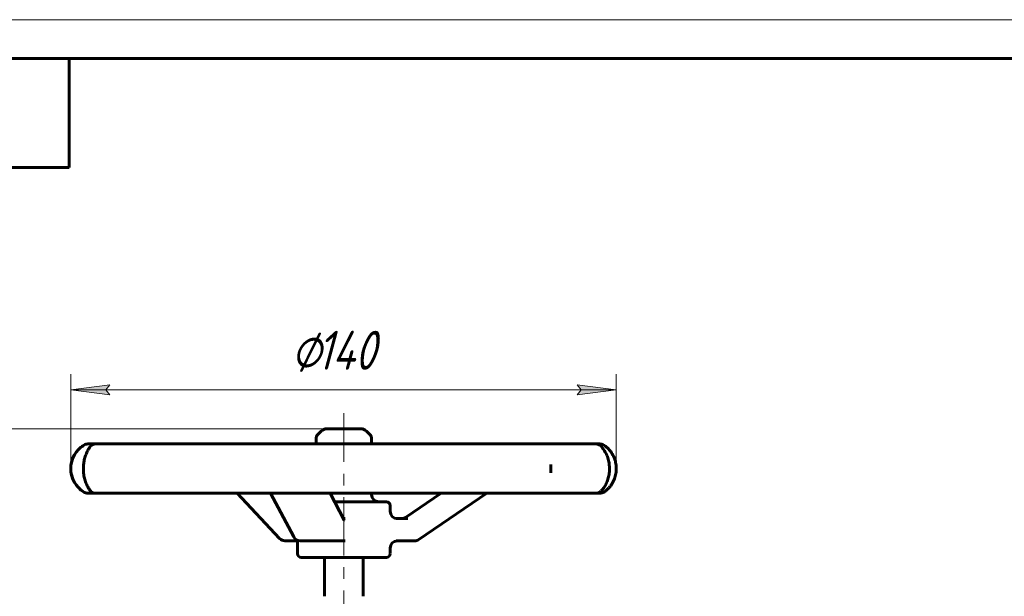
# Model space of a CAD drawing. Header units: millimetres. Extents: x 0 to 420, y 0 to 297.
# Tile 5 of 7: x 84 to 210, y 223 to 297. Entities that reach past the tile are written whole.
import ezdxf

# ---------------------------------------------------------------- set-up
doc = ezdxf.new("R2010")
doc.units = ezdxf.units.MM
for name, pattern in [('K5LT_AXLED', [12, 7.5, -1.5, 1.5, -1.5]), ('K5LT_BASIC', [0]), ('K5LT_THIN', [0])]:
    doc.linetypes.add(name, pattern=pattern)
doc.layers.add('Системный слой', color=7, linetype='Continuous')
doc.layers.add('Системный слой (1)', color=7, linetype='Continuous', true_color=0x6c6c6c)
doc.styles.add('KDIMTEXTSTYLE', font='txt', dxfattribs={"width": 0.96, "oblique": 15, "height": 5})
doc.styles.add('KTEXTSTYLE', font='txt', dxfattribs={"width": 0.96, "height": 5})
doc.dimstyles.new('KDIMSTYLE (0.50)', dxfattribs={"dimtxt": 5, "dimasz": 1, "dimexe": 2, "dimexo": 0, "dimgap": 1, "dimtad": 1, "dimlfac": 2, "dimtxsty": 'KDIMTEXTSTYLE', "dimsah": 1, "dimcen": 0, "dimdle": 1, "dimadec": 0, "dimazin": 0, "dimtfac": 0.667, "dimtmove": 0, "dimatfit": 3, "dimfxl": 1, "dimtvp": 1, "dimtolj": 1, "dimtzin": 0, "dimarcsym": 0})

# ---------------------------------------------------------------- blocks, each defined once
blk = doc.blocks.new('U0')
at = {"layer": 'Системный слой (1)', "color": 150, "linetype": 'K5LT_BASIC', "lineweight": 60, "true_color": 0x0080ff}
for p, q in [((123.04, 244.46), (123.01, 244.46)), ((127.45, 244.46), (123.04, 244.46))]:
    blk.add_line(p, q, dxfattribs=at)
blk = doc.blocks.new('U1')
at = {"layer": 'Системный слой (1)', "color": 150, "linetype": 'K5LT_BASIC', "lineweight": 60, "true_color": 0x0080ff}
for p, q in [((131.17, 233.88), (131.17, 234.6)), ((131.17, 228.43), (131.17, 229.13))]:
    blk.add_line(p, q, dxfattribs=at)
blk = doc.blocks.new('U2')
at = {"layer": 'Системный слой (1)', "color": 150, "linetype": 'K5LT_BASIC', "lineweight": 60, "true_color": 0x0080ff}
for p, q in [((128.8, 242.51), (128.8, 243.11)), ((128.8, 236.03), (128.8, 236.19))]:
    blk.add_line(p, q, dxfattribs=at)
blk = doc.blocks.new('U5')
at = {"layer": 'Системный слой (1)', "color": 150, "linetype": 'K5LT_BASIC', "lineweight": 60, "true_color": 0x0080ff}
for p, q in [((119.19, 230.08), (119.23, 230.08)), ((119.23, 230.08), (119.26, 230.08)), ((119.26, 230.08), (119.3, 230.07))]:
    blk.add_line(p, q, dxfattribs=at)
blk = doc.blocks.new('U6')
at = {"layer": 'Системный слой (1)', "color": 150, "linetype": 'K5LT_BASIC', "lineweight": 60, "true_color": 0x0080ff}
for p, q in [((92.42, 236.19), (93.41, 236.19)), ((93.41, 236.19), (93.58, 236.19))]:
    blk.add_line(p, q, dxfattribs=at)
blk = doc.blocks.new('D3')
at = {"layer": 'Системный слой (1)'}
for points in [[(68.47, 239.46), (67.81, 244.46), (67.15, 239.46), (67.81, 239.96)], [(67.81, 145.96), (68.47, 150.96), (67.81, 150.46), (67.15, 150.96)]]:
    blk.add_hatch(color=7, dxfattribs=at).paths.add_polyline_path(points)
at = {"layer": 'Системный слой (1)', "color": 7, "linetype": 'K5LT_THIN', "lineweight": 18}
for p, q in [((123.01, 244.46), (65.81, 244.46)), ((67.15, 239.46), (67.81, 244.46)), ((67.81, 244.46), (68.47, 239.46)), ((67.81, 244.46), (67.81, 145.96)), ((67.81, 239.96), (67.15, 239.46)), ((68.47, 239.46), (67.81, 239.96)), ((67.81, 145.96), (67.15, 150.96)), ((67.15, 150.96), (67.81, 150.46)), ((67.81, 150.46), (68.47, 150.96)), ((68.47, 150.96), (67.81, 145.96)), ((162.73, 145.96), (65.81, 145.96))]:
    blk.add_line(p, q, dxfattribs=at)
blk.add_wipeout([(66.81, 190.06), (59.43, 190.06), (59.43, 199.94), (66.81, 199.94)]).dxf.layer = 'Системный слой (1)'
at = {"layer": 'Системный слой (1)', "color": 7, "insert": (60.22, 190.06), "char_height": 5, "attachment_point": 1, "rotation": 90, "style": 'KTEXTSTYLE'}
blk.add_mtext('\\fArial|b0|c204|p34;\\H5.0;\\W1.000;\\Q15;\\fGOST Type AU|b0|i0|c204|p34;\\Q15;\\W0.960;197', dxfattribs=at)
blk = doc.blocks.new('KDIMARROW_01')
at = {"layer": 'Системный слой'}
blk.add_hatch(color=0, dxfattribs=at).paths.add_polyline_path([(0, 0), (-5, 0.66), (-4.5, 0), (-5, -0.66)])
at = {"layer": 'Системный слой', "color": 0, "linetype": 'K5LT_THIN', "lineweight": 18}
for p, q in [((-4.5, 0), (-5, 0.66)), ((-5, 0.66), (0, 0)), ((0, 0), (-5, -0.66)), ((-5, -0.66), (-4.5, 0))]:
    blk.add_line(p, q, dxfattribs=at)
at = {"layer": 'Системный слой (1)', "color": 0, "linetype": 'K5LT_THIN', "lineweight": 18}
blk.add_line((292.94, 145.96), (292.44, 145.96), dxfattribs=at)
blk = doc.blocks.new('D4')
at = {"layer": 'Системный слой (1)'}
for points in [[(95.19, 248.81), (94.69, 249.46), (95.19, 250.12), (90.19, 249.46)], [(155.2, 248.81), (160.2, 249.46), (155.2, 250.12), (155.7, 249.46)]]:
    blk.add_hatch(color=7, dxfattribs=at).paths.add_polyline_path(points)
at = {"layer": 'Системный слой (1)', "color": 7, "linetype": 'K5LT_THIN', "lineweight": 18}
for p, q in [((90.19, 239.35), (90.19, 251.46)), ((160.2, 239.18), (160.2, 251.46)), ((90.19, 249.46), (95.19, 250.12)), ((95.19, 248.81), (90.19, 249.46)), ((160.2, 249.46), (90.19, 249.46)), ((95.19, 250.12), (94.69, 249.46)), ((94.69, 249.46), (95.19, 248.81)), ((155.7, 249.46), (155.2, 250.12)), ((155.2, 250.12), (160.2, 249.46)), ((160.2, 249.46), (155.2, 248.81)), ((155.2, 248.81), (155.7, 249.46))]:
    blk.add_line(p, q, dxfattribs=at)
blk.add_wipeout([(118.46, 250.46), (118.46, 257.85), (131.39, 257.85), (131.39, 250.46)]).dxf.layer = 'Системный слой (1)'
at = {"layer": 'Системный слой (1)', "color": 7, "char_height": 5, "attachment_point": 1, "style": 'KTEXTSTYLE'}
for s, insert in [('\\fArial|b0|c204|p34;\\H5.0;\\W1.000;\\Q15;\\fGOST Type AU|b0|i0|c204|p34;\\Q15;\\W0.960;⌀', (118.46, 257.05)), ('\\fArial|b0|c204|p34;\\H5.0;\\W1.000;\\Q15;\\fGOST Type AU|b0|i0|c204|p34;\\Q15;\\W0.960;140', (121.77, 257.05))]:
    blk.add_mtext(s, dxfattribs=dict(at, insert=insert))
blk = doc.blocks.new('U29')
at = {"color": 7, "linetype": 'K5LT_THIN', "lineweight": 18}
blk.add_line((0, 297), (420, 297), dxfattribs=at)
at = {"color": 150, "linetype": 'K5LT_BASIC', "lineweight": 60, "true_color": 0x0080ff}
for p, q in [((20, 292), (415, 292)), ((90, 292), (90, 278)), ((90, 278), (20, 278))]:
    blk.add_line(p, q, dxfattribs=at)

msp = doc.modelspace()

# ---------------------------------------------------------------- linework, layer by layer
at = {"layer": 'Системный слой (1)', "color": 150, "linetype": 'K5LT_BASIC', "lineweight": 60, "true_color": 0x0080ff}
for p, q in [((122.3423, 244.1793), (121.9488, 243.7858)), ((128.1238, 244.1793), (128.5173, 243.7858)), ((121.6705, 242.5122), (121.6705, 243.114)), ((92.4234, 242.5122), (92.3633, 242.5122)), ((93.4149, 242.5122), (92.4234, 242.5122)), ((97.1054, 242.5122), (93.4149, 242.5122)), ((100.8925, 242.5122), (97.1054, 242.5122)), ((108.2311, 242.5122), (100.8925, 242.5122)), ((113.9463, 242.5122), (108.2311, 242.5122)), ((123.2518, 242.5122), (113.9463, 242.5122)), ((129.5856, 242.5122), (123.2518, 242.5122)), ((138.7262, 242.5122), (129.5856, 242.5122)), ((144.2279, 242.5122), (138.7262, 242.5122)), ((151.1096, 242.5122), (144.2279, 242.5122)), ((154.5186, 242.5122), (151.1096, 242.5122)), ((157.5649, 242.5122), (154.5186, 242.5122)), ((158.1004, 242.5122), (157.5649, 242.5122)), ((151.8179, 239.8316), (151.8181, 238.861)), ((92.3633, 236.1856), (92.4234, 236.1856)), ((93.4149, 236.1856), (97.1054, 236.1856)), ((95.2577, 236.1856), (95.2588, 236.1856)), ((97.1054, 236.1856), (100.8925, 236.1856)), ((100.8925, 236.1856), (108.2311, 236.1856)), ((108.2311, 236.1856), (113.9463, 236.1856)), ((116.986, 230.3807), (111.5341, 236.1856)), ((113.9463, 236.1856), (123.2518, 236.1856)), ((118.8105, 230.583), (115.8141, 236.1856)), ((123.2518, 236.1856), (129.5856, 236.1856)), ((125.2954, 232.7507), (123.4584, 236.1856)), ((130.6955, 235.0763), (124.0516, 235.0763)), ((129.5856, 236.1856), (138.7262, 236.1856)), ((133.1498, 233.0888), (137.7144, 236.1856)), ((134.8451, 230.2449), (143.6017, 236.1856)), ((138.7262, 236.1856), (144.2279, 236.1856)), ((144.2279, 236.1856), (151.1096, 236.1856)), ((151.1096, 236.1856), (154.5186, 236.1856)), ((154.5186, 236.1856), (157.5649, 236.1856)), ((157.2545, 236.1856), (158.1004, 236.1856)), ((125.3882, 232.9311), (125.1989, 232.9311)), ((133.4559, 232.9311), (131.936, 232.9311)), ((117.6784, 230.0811), (119.1922, 230.0811)), ((119.2955, 228.4263), (119.2955, 230.149)), ((119.6482, 230.0811), (124.5262, 230.0811)), ((124.5262, 230.0811), (125.3882, 230.0811)), ((131.936, 230.0811), (134.3118, 230.0811)), ((119.7705, 227.9513), (130.6955, 227.9513)), ((122.733, 222.9513), (122.733, 227.9513)), ((127.733, 222.9513), (127.733, 227.9513))]:
    msp.add_line(p, q, dxfattribs=at)
for centre, radius, start, end in [((123.014, 243.5075), 0.95, 90, 135), ((127.452, 243.5075), 0.95, 45, 90), ((122.6205, 243.114), 0.95, 135, 180), ((127.8455, 243.114), 0.95, 0, 45), ((93.7512, 239.3489), 3.5625, 122.090575, 237.909425), ((92.3633, 241.5622), 0.95, 90, 122.090575), ((93.4149, 241.5622), 0.95, 90, 146.370005), ((157.5649, 241.5622), 0.95, 47.090685, 90), ((158.1004, 241.5622), 0.95, 57.431924, 90), ((92.3633, 237.1356), 0.95, 237.909425, 270), ((93.4149, 237.1356), 0.95, 212.302282, 270), ((157.5649, 237.1356), 0.95, 270, 312.909313), ((158.1004, 237.1356), 0.95, 270, 302.568076), ((129.7455, 236.0263), 0.95, 180, 270), ((130.6955, 234.6013), 0.475, 0, 90), ((132.1205, 233.8811), 0.95, 180, 270), ((117.6784, 231.0311), 0.95, 223.207512, 270), ((119.6482, 231.0311), 0.95, 208.131632, 270), ((132.1205, 229.1311), 0.95, 90, 180), ((134.3118, 231.0311), 0.95, 270, 304.137483), ((119.7705, 228.4263), 0.475, 180, 270), ((130.6955, 228.4263), 0.475, 270, 0)]:
    msp.add_arc(centre, radius, start, end, dxfattribs=at)
for centre, major_axis, ratio, start_param, end_param in [((93.4149, 241.5622), (-0.7822, 0.5391), 0.95003829, 0.00148052, 0.03011944), ((158.1004, 241.5622), (0, 0.95), 0.99992824, 5.72309911, 6.28318531), ((157.5649, 241.5622), (0.687, 0.6562), 0.93471242, 0.00014264, 0.05346485), ((158.1004, 241.5622), (0.5141, 0.7989), 0.88004232, 0.00035708, 0.01340239), ((93.4149, 237.1356), (-0.7822, -0.5391), 0.95003829, 6.25292759, 6.28169698), ((158.1004, 237.1356), (0, -0.95), 0.99992824, 0, 0.5600862), ((158.1004, 237.1356), (0.5141, -0.7989), 0.88004232, 6.26978292, 6.28282535), ((151.1096, 237.1356), (0, 0.95), 0.9744591, 3.14159265, 3.14206917), ((117.6784, 231.0311), (-0.6925, -0.6504), 0.64560889, 0, 0.00004175), ((119.6482, 231.0311), (0.8377, 0.448), 0.7755658, 3.14153253, 3.14159265), ((134.3118, 231.0311), (0.5333, -0.7862), 0.1299569, 6.28312149, 6.28318531)]:
    msp.add_ellipse(centre, major_axis=major_axis, ratio=ratio, start_param=start_param, end_param=end_param, dxfattribs=at)
msp.add_open_spline([(91.9197, 242.3671), (91.7225, 242.2541), (91.2955, 241.9584), (90.6408, 241.1969), (90.1716, 240.0354), (90.1699, 238.6606), (90.64, 237.502), (91.2955, 236.7389), (91.7225, 236.4437), (91.9197, 236.3307)], degree=3, dxfattribs=at)
for points, knots in [([(92.632, 236.5976), (92.6302, 236.6004), (92.6286, 236.6026), (92.603, 236.6408), (92.5806, 236.6732), (92.5276, 236.7548), (92.4974, 236.8031), (92.4358, 236.9065), (92.4043, 236.9618), (92.3313, 237.0972), (92.2901, 237.1786), (92.2122, 237.3472), (92.1757, 237.4325), (92.1056, 237.613), (92.0718, 237.7084), (92.0095, 237.9054), (91.9809, 238.006), (91.9293, 238.2133), (91.9062, 238.3198), (91.8672, 238.5337), (91.8512, 238.6406), (91.8269, 238.8507), (91.8183, 238.954), (91.8071, 239.1618), (91.8045, 239.2657), (91.8051, 239.4804), (91.8088, 239.5913), (91.8227, 239.808), (91.8328, 239.9135), (91.8591, 240.1171), (91.875, 240.2156), (91.9133, 240.4158), (91.936, 240.5168), (91.9871, 240.7168), (92.0158, 240.8156), (92.0771, 241.0058), (92.1098, 241.0972), (92.1792, 241.2743), (92.216, 241.3595), (92.2937, 241.5267), (92.3346, 241.6071), (92.4179, 241.7612), (92.4601, 241.8336), (92.5355, 241.9558), (92.569, 242.0071), (92.6075, 242.0643), (92.6156, 242.0762), (92.6248, 242.0897), (92.6257, 242.0909), (92.6278, 242.094), (92.629, 242.0958), (92.6309, 242.0985), (92.6315, 242.0993), (92.632, 242.1002)], [0, 0, 0, 0, 0.07738377, 0.07738377, 0.96785758, 0.96785758, 1.93571516, 1.93571516, 2.90357273, 2.90357273, 4.10899327, 4.10899327, 5.18665497, 5.18665497, 6.25801127, 6.25801127, 7.28428588, 7.28428588, 8.30040356, 8.30040356, 9.26359025, 9.26359025, 10.1650009, 10.1650009, 11.05826957, 11.05826957, 12.01634838, 12.01634838, 12.93838975, 12.93838975, 13.83497034, 13.83497034, 14.8005152, 14.8005152, 15.81742213, 15.81742213, 16.84914314, 16.84914314, 17.93029109, 17.93029109, 19.1201025, 19.1201025, 20.41959252, 20.41959252, 21.55507413, 21.55507413, 21.88648876, 21.88648876, 21.9226114, 21.9226114, 21.97511888, 21.97511888, 21.99956363, 21.99956363, 21.99956363, 21.99956363]), ([(158.2517, 242.2183), (158.314, 242.153), (158.3817, 242.077), (158.5072, 241.9195), (158.5644, 241.8421), (158.6785, 241.6727), (158.7351, 241.5815), (158.8416, 241.3905), (158.8914, 241.2924), (158.981, 241.0943), (159.0214, 240.9952), (159.096, 240.7895), (159.1301, 240.6836), (159.1908, 240.4666), (159.2176, 240.3557), (159.2603, 240.1416), (159.2771, 240.0397), (159.3037, 239.8308), (159.3133, 239.7237), (159.3257, 239.5026), (159.328, 239.3893), (159.3249, 239.162), (159.3193, 239.0479), (159.3001, 238.8262), (159.2869, 238.7193), (159.2532, 238.5106), (159.2328, 238.4086), (159.184, 238.201), (159.1552, 238.0964), (159.0904, 237.8896), (159.0542, 237.7877), (158.9768, 237.5926), (158.9355, 237.4992), (158.8482, 237.3197), (158.8021, 237.2338), (158.7025, 237.0629), (158.6493, 236.98), (158.5402, 236.8222), (158.4841, 236.748), (158.3681, 236.6055), (158.3086, 236.5392), (158.2535, 236.4814), (158.2526, 236.4804), (158.2517, 236.4795)], [0, 0, 0, 0, 1.61101666, 1.61101666, 2.90966862, 2.90966862, 4.1906553, 4.1906553, 5.36559343, 5.36559343, 6.41982455, 6.41982455, 7.4522115, 7.4522115, 8.4667024, 8.4667024, 9.35330529, 9.35330529, 10.2573362, 10.2573362, 11.20157124, 11.20157124, 12.15821312, 12.15821312, 13.06950233, 13.06950233, 13.97495499, 13.97495499, 14.95290014, 14.95290014, 15.98006841, 15.98006841, 17.01330291, 17.01330291, 18.08125972, 18.08125972, 19.28032477, 19.28032477, 20.55675653, 20.55675653, 21.97576188, 21.97576188, 21.99957487, 21.99957487, 21.99957487, 21.99957487]), ([(158.6143, 236.3365), (158.7119, 236.3994), (158.8137, 236.4724), (159.0058, 236.6299), (159.0965, 236.7126), (159.2694, 236.8896), (159.3513, 236.9822), (159.5045, 237.1773), (159.5759, 237.2784), (159.7039, 237.4833), (159.7616, 237.5866), (159.8675, 237.8011), (159.9158, 237.9121), (160.0018, 238.1397), (160.0398, 238.2567), (160.1029, 238.4909), (160.1285, 238.6075), (160.1666, 238.8377), (160.18, 238.951), (160.197, 239.1838), (160.2003, 239.3035), (160.1961, 239.5443), (160.1883, 239.6657), (160.1621, 239.9001), (160.144, 240.0133), (160.0975, 240.2342), (160.0694, 240.3421), (160.0022, 240.5602), (159.9624, 240.6702), (159.8722, 240.8882), (159.8213, 240.9959), (159.7119, 241.2014), (159.6535, 241.299), (159.5304, 241.4844), (159.4655, 241.5723), (159.3295, 241.7403), (159.258, 241.8201), (159.1029, 241.9788), (159.019, 242.0559), (158.8504, 242.1964), (158.7656, 242.2596), (158.6601, 242.3314), (158.637, 242.3466), (158.6143, 242.3612)], [0, 0, 0, 0, 1.52171305, 1.52171305, 2.87093184, 2.87093184, 4.12146122, 4.12146122, 5.28318574, 5.28318574, 6.33565794, 6.33565794, 7.36690127, 7.36690127, 8.38462781, 8.38462781, 9.34698134, 9.34698134, 10.24880298, 10.24880298, 11.19655059, 11.19655059, 12.15250415, 12.15250415, 13.06890183, 13.06890183, 13.97289668, 13.97289668, 14.95005666, 14.95005666, 15.97455178, 15.97455178, 17.00194265, 17.00194265, 18.0408356, 18.0408356, 19.12994804, 19.12994804, 20.3793565, 20.3793565, 21.64354841, 21.64354841, 21.99959623, 21.99959623, 21.99959623, 21.99959623]), ([(151.8181, 238.8103), (151.8181, 238.8302), (151.8179, 239.1583), (151.8178, 239.5372), (151.8179, 239.8648), (151.8179, 239.8839)], [5.479945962, 5.479945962, 5.479945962, 5.479945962, 5.493242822, 5.69685526, 5.709544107, 5.709544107, 5.709544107, 5.709544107]), ([(125.3047, 232.7346), (125.3045, 232.7349), (125.3044, 232.7351), (125.3037, 232.7362), (125.3032, 232.737), (125.3022, 232.7387), (125.3015, 232.7398), (125.3, 232.7423), (125.2992, 232.7437), (125.2974, 232.747), (125.2964, 232.7488), (125.2954, 232.7507)], [0, 0, 0, 0, 0.4, 0.4, 0.8, 0.8, 1.2, 1.2, 1.6, 1.6, 2, 2, 2, 2]), ([(133.1498, 233.0888), (133.149, 233.0882), (133.1481, 233.0877), (133.1459, 233.0861), (133.1445, 233.0852), (133.1405, 233.0826), (133.138, 233.0809), (133.1306, 233.0761), (133.1258, 233.073), (133.1114, 233.064), (133.1019, 233.0583), (133.0741, 233.0423), (133.0556, 233.0325), (133.0043, 233.0074), (132.9709, 232.9935), (132.9028, 232.9698), (132.8682, 232.96), (132.7983, 232.9446), (132.7629, 232.9389), (132.6978, 232.9325), (132.6681, 232.9325), (132.6385, 232.9311), (132.6385, 232.9311), (132.6385, 232.9311)], [0, 0, 0, 0, 0.07775752, 0.07775752, 0.20735338, 0.20735338, 0.44062593, 0.44062593, 0.88125186, 0.88125186, 1.73658456, 1.73658456, 3.34355884, 3.34355884, 6.13473554, 6.13473554, 8.91710005, 8.91710005, 11.69326066, 11.69326066, 13.99961354, 13.99961354, 14, 14, 14, 14])]:
    msp.add_open_spline(points, degree=3, knots=knots, dxfattribs=at)

# ---------------------------------------------------------------- block references
at = {"layer": 'Системный слой (1)'}
for name in ['U0', 'U2', 'U6', 'U1', 'U5']:
    msp.add_blockref(name, (0, 0), dxfattribs=at)

# ---------------------------------------------------------------- next in the draw order: dimensions: what is measured, and where the dimension line sits
at = {"layer": 'Системный слой (1)', "color": 7}
dim = msp.add_linear_dim(base=(67.809, 244.4578), p1=(162.733, 145.9575), p2=(123.014, 244.4578), angle=90, dimstyle='KDIMSTYLE (0.50)', override={"dimexo": 0, "dimpost": '\\fGOST Type AU|b0|c204|p34;\\H5.0;\\W0.960;\\Q15;<>', "dimblk1": 'KDIMARROW_01', "dimblk2": 'KDIMARROW_01', "dimse1": 0, "dimse2": 0, "dimclrt": 7, "dimtol": 1, "dimtp": 0, "dimtm": 0, "dimtdec": 5, "dimtolj": 1}, dxfattribs=at)
dim.commit()
dim.dimension.update_dxf_attribs({"geometry": 'D3', "text_midpoint": (67.809, 195.2077), "dimtype": 160})

# ---------------------------------------------------------------- next in the draw order: dimensions: what is measured, and where the dimension line sits
dim = msp.add_linear_dim(base=(160.197, 249.4635), p1=(90.1887, 239.3491), p2=(160.197, 239.1838), dimstyle='KDIMSTYLE (0.50)', override={"dimexo": 0, "dimpost": '\\fGOST Type AU|b0|c204|p34;\\H5.0;\\W0.960;\\Q15;∅<>', "dimblk1": 'KDIMARROW_01', "dimblk2": 'KDIMARROW_01', "dimse1": 0, "dimse2": 0, "dimclrt": 7, "dimtol": 1, "dimtp": 0, "dimtm": 0, "dimtdec": 5, "dimtolj": 1}, dxfattribs=at)
dim.commit()
dim.dimension.update_dxf_attribs({"geometry": 'D4', "text_midpoint": (125.1929, 249.4635), "dimtype": 160})

# ---------------------------------------------------------------- next in the draw order: linework, layer by layer
at = {"layer": 'Системный слой (1)', "color": 30, "linetype": 'K5LT_AXLED', "lineweight": 18, "true_color": 0xff8000}
msp.add_line((125.233, 216.2013), (125.233, 246.4575), dxfattribs=at)

# ---------------------------------------------------------------- next in the draw order: block references
msp.add_blockref('U29', (0, 0))

doc.saveas('drawing.dxf')
